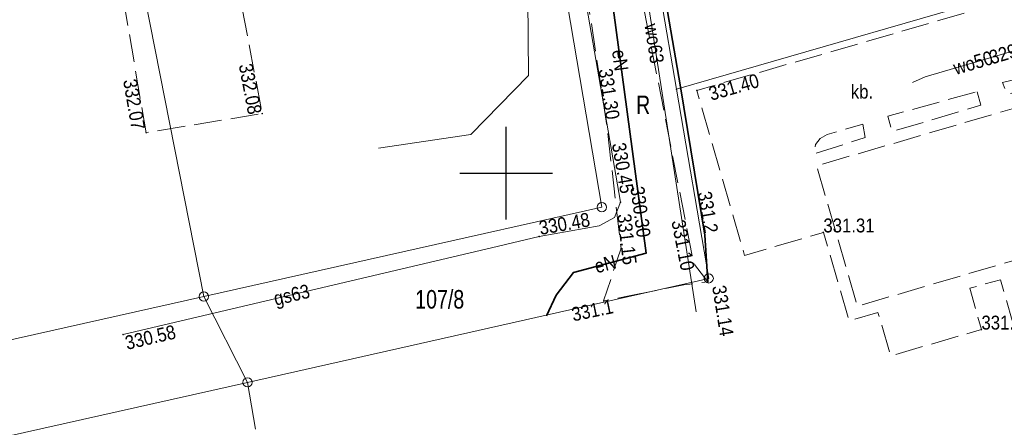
# Model space of a CAD drawing. Header units: metres. Extents: x 7423100 to 7431699, y 5527887 to 5533362.
# Tile 85 of 114: x 7428324 to 7428377, y 5529836 to 5529858. Entities that reach past the tile are written whole.
import ezdxf
from ezdxf.enums import TextEntityAlignment as Align

# ---------------------------------------------------------------- set-up
doc = ezdxf.new("R2010")
doc.units = ezdxf.units.M
doc.header["$MEASUREMENT"] = 0
doc.linetypes.add('1.5_0.5', pattern=[2, 1.5, -0.5])
doc.linetypes.add('219-500', pattern=[0])
doc.layers.get('0').update_dxf_attribs({"color": 2, "linetype": 'CONTINUOUS', "lineweight": 5})
for name, color, linetype in [('202-punkt graniczny', 7, 'CONTINUOUS'), ('203-punkt graniczny', 7, 'CONTINUOUS'), ('210-oznaczenie konturu użytku gruntowego', 7, 'CONTINUOUS'), ('211-numer działki ewidencyjnej', 7, 'CONTINUOUS'), ('217-kontur klasyfikacyjny', 7, 'CONTINUOUS'), ('218-kontur użytku gruntowego', 7, 'CONTINUOUS'), ('219-działka ewidencyjna', 7, 'CONTINUOUS'), ('jezdnia', 7, 'CONTINUOUS'), ('obszar utwardzony', 7, 'CONTINUOUS'), ('obszar utwardzony-Atr17', 7, 'CONTINUOUS'), ('obudowa ochronna przewodu', 7, 'CONTINUOUS'), ('ogrodzenie trwałe', 7, 'CONTINUOUS'), ('pikieta naturalna', 7, 'CONTINUOUS'), ('pikieta naturalna-Atr2', 7, 'CONTINUOUS'), ('pikieta sztuczna', 7, 'CONTINUOUS'), ('pikieta sztuczna-Atr2', 7, 'CONTINUOUS'), ('przewód elektroenergetyczny podziemny', 7, 'CONTINUOUS'), ('przewód elektroenergetyczny podziemny-Atr1', 7, 'CONTINUOUS'), ('przewód gazowy', 7, 'CONTINUOUS'), ('przewód gazowy-Atr1', 7, 'CONTINUOUS'), ('przewód wodociągowy', 7, 'CONTINUOUS'), ('przewód wodociągowy-Atr1', 7, 'CONTINUOUS'), ('rzedna', 7, 'CONTINUOUS'), ('rzedna-Atr2', 7, 'CONTINUOUS'), ('Wstawianie ramki sekcyjnej z opisem', 7, 'CONTINUOUS')]:
    doc.layers.add(name, color=color, linetype=linetype)
doc.styles.get("Standard").update_dxf_attribs({"font": 'Working1250.shx', "width": 0.75})
doc.linetypes.add('902-500', pattern='A,3.75,0,[1,ksztalty.shx,S=0.5,R=0,X=0,Y=0],3.75', length=7.5)

# ---------------------------------------------------------------- blocks, each defined once
blk = doc.blocks.new('203')
at = {"linetype": 'Continuous', "lineweight": 0}
h = blk.add_hatch(color=0, dxfattribs=at)
edge = h.paths.add_edge_path()
edge.add_arc((0, 0), 0.045, 0, 360)
blk = doc.blocks.new('202')
at = {"color": 0, "linetype": 'Continuous', "lineweight": 0}
blk.add_circle((0, 0), 0.25, dxfattribs=at)
blk = doc.blocks.new('PW01')
at = {"linetype": 'Continuous', "lineweight": 13}
h = blk.add_hatch(color=0, dxfattribs=at)
edge = h.paths.add_edge_path()
edge.add_arc((0, 0), 0.045, 0, 360)
blk = doc.blocks.new('RAMKA500K')
at = {"color": 0}
for p, q in [((350, 97.5), (350, 102.5)), ((347.5, 100), (352.5, 100))]:
    blk.add_line(p, q, dxfattribs=at)

msp = doc.modelspace()

# ---------------------------------------------------------------- linework, layer by layer
at = {"layer": '217-kontur klasyfikacyjny', "color": 92, "linetype": 'Continuous', "lineweight": 18, "flags": 128}
for points in [[(7428359.2, 5529854.52), (7428358.36, 5529859.48)], [(7428360.94, 5529844.32), (7428359.2, 5529854.52)], [(7428336.05, 5529838.71), (7428360.94, 5529844.32)], [(7428336.48, 5529836.18), (7428336.05, 5529838.71)]]:
    msp.add_lwpolyline(points, dxfattribs=at)
at = {"layer": '218-kontur użytku gruntowego', "color": 3, "linetype": 'Continuous', "lineweight": 18, "flags": 128}
for points in [[(7428355.17, 5529848.16), (7428348.58, 5529886.97)], [(7428348.58, 5529886.97), (7428355.17, 5529848.16)], [(7428359.2, 5529854.52), (7428358.36, 5529859.48)], [(7428358.36, 5529859.48), (7428359.2, 5529854.52)], [(7428360.94, 5529844.32), (7428359.2, 5529854.52)], [(7428359.2, 5529854.52), (7428360.94, 5529844.32)], [(7428333.69, 5529843.34), (7428355.17, 5529848.16)], [(7428355.17, 5529848.16), (7428333.69, 5529843.34)], [(7428336.05, 5529838.71), (7428360.94, 5529844.32)], [(7428360.94, 5529844.32), (7428336.05, 5529838.71)], [(7428336.05, 5529838.71), (7428333.69, 5529843.34)], [(7428333.69, 5529843.34), (7428336.05, 5529838.71)], [(7428336.48, 5529836.18), (7428336.05, 5529838.71)], [(7428336.05, 5529838.71), (7428336.48, 5529836.18)]]:
    msp.add_lwpolyline(points, dxfattribs=at)
at = {"layer": '219-działka ewidencyjna', "color": 7, "linetype": '219-500', "lineweight": 18, "flags": 128}
for points in [[(7428348.58, 5529886.97), (7428355.17, 5529848.16)], [(7428326.58, 5529879.36), (7428333.69, 5529843.34)], [(7428359.2, 5529854.52), (7428380.27, 5529860.63)], [(7428358.36, 5529859.48), (7428359.2, 5529854.52)], [(7428360.94, 5529844.32), (7428359.2, 5529854.52)], [(7428333.69, 5529843.34), (7428355.17, 5529848.16)], [(7428336.05, 5529838.71), (7428360.94, 5529844.32)], [(7428310.66, 5529838.18), (7428333.69, 5529843.34)], [(7428311.07, 5529833.11), (7428336.05, 5529838.71)]]:
    msp.add_lwpolyline(points, dxfattribs=at)
at = {"layer": 'jezdnia', "color": 7, "linetype": '1.5_0.5', "lineweight": 18, "flags": 128}
msp.add_lwpolyline([(7428323.86, 5529880.14), (7428325.88, 5529878.6), (7428327.2, 5529871.88), (7428330.58, 5529852.18), (7428336.84, 5529853.21), (7428333.02, 5529873.29), (7428331.12, 5529872.86), (7428329.75, 5529879.92), (7428330.88, 5529882.74), (7428324.34, 5529880.3)], close=True, dxfattribs=at)
at = {"layer": 'obszar utwardzony', "color": 7, "linetype": '1.5_0.5', "lineweight": 18, "flags": 128}
for points in [[(7428373.61, 5529897.74), (7428373.73, 5529898.2), (7428371.59, 5529897.9), (7428369.58, 5529897.36), (7428367.76, 5529896.77), (7428368.11, 5529894.57), (7428368.3, 5529893.79), (7428369.19, 5529888.43), (7428369.28, 5529888.19), (7428369.28, 5529887.94), (7428369.2, 5529887.7), (7428368.91, 5529887.51), (7428366.93, 5529886.94), (7428364.02, 5529886.18), (7428365.05, 5529882), (7428360.99, 5529880.9), (7428361.33, 5529879.34), (7428358.98, 5529878.66), (7428360.27, 5529873.74), (7428362.62, 5529874.33), (7428363.12, 5529872.75), (7428360.68, 5529872.09), (7428361.98, 5529867.19), (7428364.36, 5529867.78), (7428364.81, 5529866.24), (7428369.62, 5529867.44), (7428370.82, 5529863.19), (7428375.73, 5529864.48), (7428376.04, 5529864.52), (7428376.42, 5529864.44), (7428376.72, 5529864.26), (7428377.69, 5529860.52), (7428377.72, 5529860.14), (7428377.65, 5529859.8), (7428377.43, 5529859.4), (7428360.3, 5529854.46), (7428362.87, 5529845.56), (7428367.13, 5529846.8), (7428368.52, 5529842.04), (7428370.07, 5529842.47), (7428370.77, 5529840.14), (7428375.66, 5529841.56), (7428375.03, 5529843.79), (7428376.68, 5529844.24), (7428377.32, 5529842.04), (7428382.18, 5529843.48), (7428381.5, 5529845.81), (7428383.06, 5529846.28), (7428381.71, 5529851.1), (7428385.94, 5529852.3), (7428384.57, 5529857.04), (7428387.5, 5529857.89), (7428388.86, 5529853.1), (7428392.5, 5529854.11), (7428393.93, 5529849.4), (7428395.51, 5529849.85), (7428396.2, 5529847.52), (7428401.03, 5529848.97), (7428400.37, 5529851.3), (7428402.07, 5529851.72), (7428402.72, 5529849.41), (7428407.62, 5529850.83), (7428406.94, 5529853.18), (7428408.57, 5529853.51), (7428407.08, 5529858.43), (7428411.4, 5529859.61), (7428417.06, 5529861.27), (7428409.79, 5529868.79), (7428408.8, 5529868.5), (7428382.29, 5529860.83), (7428382.06, 5529860.97), (7428381.85, 5529861.17), (7428381.69, 5529861.4), (7428381.58, 5529861.69), (7428387.52, 5529863.18), (7428386.54, 5529867), (7428391.36, 5529868.22), (7428390.9, 5529869.78), (7428393.26, 5529870.31), (7428391.99, 5529875.27), (7428389.67, 5529874.64), (7428389.24, 5529876.34), (7428391.6, 5529876.99), (7428390.3, 5529881.91), (7428387.95, 5529881.29), (7428387.54, 5529882.88), (7428382.72, 5529881.68), (7428381.64, 5529885.93), (7428376.32, 5529884.56), (7428376.1, 5529884.54), (7428375.82, 5529884.64), (7428375.62, 5529884.9), (7428375.46, 5529885.5), (7428377, 5529885.9), (7428375.84, 5529890.18), (7428378.68, 5529890.86), (7428378.02, 5529893.36), (7428374.64, 5529892.49), (7428374.17, 5529892.44), (7428373.76, 5529892.63), (7428373.46, 5529893), (7428373.26, 5529893.84), (7428373.17, 5529894.7), (7428373.17, 5529895.5), (7428373.22, 5529896), (7428373.48, 5529896.99)], [(7428356.64, 5529843.37), (7428359.59, 5529843.97), (7428360.89, 5529844.13), (7428360.13, 5529845.11), (7428356.74, 5529862.45), (7428353.06, 5529883.73), (7428353.21, 5529891.27), (7428348.06, 5529889.26), (7428349.64, 5529886.91), (7428352.71, 5529870.5), (7428355.43, 5529852.67), (7428356.21, 5529845.95), (7428355.27, 5529843.1)], [(7428379.25, 5529855.38), (7428379.62, 5529855.16), (7428379.87, 5529854.92), (7428377.06, 5529854.26), (7428376.79, 5529854.88), (7428378.7, 5529855.36)], [(7428380.11, 5529854.28), (7428382.3, 5529846.71), (7428368.96, 5529842.82), (7428366.76, 5529850.39)], [(7428375.42, 5529854.39), (7428375.62, 5529853.66), (7428370.83, 5529852.24), (7428370.6, 5529853.07)], [(7428369.26, 5529852.64), (7428369.38, 5529851.92), (7428366.63, 5529851.04), (7428366.71, 5529851.54), (7428366.96, 5529851.87), (7428367.33, 5529852.08)]]:
    msp.add_lwpolyline(points, close=True, dxfattribs=at)
at = {"layer": 'obudowa ochronna przewodu', "color": 1, "linetype": 'Continuous', "lineweight": 35, "flags": 128}
msp.add_lwpolyline([(7428352.18, 5529842.3), (7428352.7, 5529843.42), (7428353.64, 5529844.64), (7428357.56, 5529845.68), (7428354.78, 5529866.43), (7428351.12, 5529886.37), (7428358.33, 5529890.01), (7428358.57, 5529890.91), (7428361.89, 5529901.6)], dxfattribs=at)
at = {"layer": 'ogrodzenie trwałe', "color": 7, "linetype": '902-500', "lineweight": 35, "flags": 128}
msp.add_lwpolyline([(7428361.7, 5529891.13), (7428354.3, 5529888.92), (7428353.82, 5529886.98), (7428356.44, 5529871.86), (7428359.42, 5529854.66), (7428360.73, 5529846.66), (7428360.89, 5529844.13)], dxfattribs=at)
at = {"layer": 'przewód elektroenergetyczny podziemny', "color": 1, "linetype": 'Continuous', "lineweight": 18, "flags": 128}
msp.add_lwpolyline([(7428352.18, 5529842.3), (7428352.7, 5529843.42), (7428353.64, 5529844.64), (7428357.56, 5529845.68), (7428354.78, 5529866.43), (7428351.12, 5529886.37), (7428358.33, 5529890.01), (7428358.57, 5529890.91), (7428361.89, 5529901.6)], dxfattribs=at)
at = {"layer": 'przewód gazowy', "color": 52, "linetype": 'Continuous', "lineweight": 18, "flags": 128}
msp.add_lwpolyline([(7428329.33, 5529841.29), (7428349.6, 5529846.06), (7428351.79, 5529846.58), (7428355.02, 5529847.15), (7428355.86, 5529847.6), (7428356.18, 5529848.43), (7428353.85, 5529861.87), (7428352.51, 5529871.15), (7428351.32, 5529877.77), (7428351.16, 5529878.64), (7428350.96, 5529879.73), (7428349.94, 5529885.31), (7428350.65, 5529886.05), (7428351.56, 5529886.53), (7428352.47, 5529886.87), (7428356.88, 5529888.51), (7428367.33, 5529892.91), (7428370.3, 5529892.16), (7428371.82, 5529892.52), (7428373.48, 5529893.03), (7428380.2, 5529895.16), (7428381.95, 5529893.86), (7428383.44, 5529892.87), (7428383.87, 5529893.01)], dxfattribs=at)
at = {"layer": 'przewód wodociągowy', "color": 5, "linetype": 'Continuous', "lineweight": 18, "flags": 128}
for points in [[(7428354.18, 5529881.64), (7428360.26, 5529842.51)], [(7428346.9, 5529880.04), (7428349.32, 5529870.92), (7428351.14, 5529863.53), (7428351.21, 5529855.26), (7428348.1, 5529852.08), (7428343.12, 5529851.34)], [(7428371.94, 5529854.88), (7428372.62, 5529855.2), (7428379.07, 5529857.09), (7428397.4, 5529862.6), (7428398.52, 5529862.94)]]:
    msp.add_lwpolyline(points, dxfattribs=at)

# ---------------------------------------------------------------- block references
at = {"layer": '202-punkt graniczny', "color": 7, "linetype": 'Continuous', "lineweight": 18}
for p in [(7428355.17, 5529848.16), (7428360.94, 5529844.32), (7428333.69, 5529843.34), (7428336.05, 5529838.71)]:
    msp.add_blockref('202', p, dxfattribs=at)
at = {"layer": '203-punkt graniczny', "color": 7, "linetype": 'Continuous', "lineweight": 18}
msp.add_blockref('203', (7428359.2, 5529854.52), dxfattribs=at)
at = {"layer": 'pikieta naturalna', "color": 7, "linetype": 'Continuous', "lineweight": 13}
for p in [(7428360.73, 5529846.66), (7428355.27, 5529843.1)]:
    msp.add_blockref('PW01', p, dxfattribs=at)
at = {"layer": 'pikieta sztuczna', "color": 7, "linetype": 'Continuous', "lineweight": 13}
for p in [(7428360.3, 5529854.46), (7428336.84, 5529853.21), (7428355.43, 5529852.67), (7428330.58, 5529852.18), (7428367.13, 5529846.8), (7428356.21, 5529845.95), (7428360.13, 5529845.11), (7428360.89, 5529844.13), (7428375.66, 5529841.56)]:
    msp.add_blockref('PW01', p, dxfattribs=at)
at = {"layer": 'rzedna', "color": 52, "linetype": 'Continuous', "lineweight": 18}
for p in [(7428356.18, 5529848.43), (7428351.79, 5529846.58), (7428329.33, 5529841.29)]:
    msp.add_blockref('PW01', p, dxfattribs=at)
at = {"layer": 'rzedna', "color": 1, "linetype": 'Continuous', "lineweight": 18}
msp.add_blockref('PW01', (7428357.56, 5529845.68), dxfattribs=at)
at = {"layer": 'Wstawianie ramki sekcyjnej z opisem', "color": 7, "linetype": 'Continuous', "lineweight": 13}
msp.add_blockref('RAMKA500K', (7428000, 5529750), dxfattribs=at)

# ---------------------------------------------------------------- texts
at = {"layer": '210-oznaczenie konturu użytku gruntowego', "color": 3, "linetype": 'Continuous', "lineweight": 18, "width": 0.79}
msp.add_text('R', height=1, dxfattribs=at).set_placement((7428357.02, 5529853.18))
at = {"layer": '211-numer działki ewidencyjnej', "color": 7, "linetype": 'Continuous', "lineweight": 18, "width": 0.79}
msp.add_text('107/8', height=1, dxfattribs=at).set_placement((7428345.1, 5529843.69), align=Align.TOP_LEFT)
at = {"layer": 'obszar utwardzony-Atr17', "color": 7, "width": 0.9}
msp.add_text('kb.', height=0.75, dxfattribs=at).set_placement((7428368.61, 5529854.02))
at = {"layer": 'pikieta naturalna-Atr2', "color": 7, "width": 0.9}
msp.add_text('331.2', height=0.75, rotation=279.724, dxfattribs=at).set_placement((7428360.34, 5529848.94))
msp.add_text('331.1', height=0.75, rotation=11.675, dxfattribs=at).set_placement((7428353.48, 5529842.73), align=Align.TOP_LEFT)
at = {"layer": 'pikieta sztuczna-Atr2', "color": 7, "width": 0.9}
for s, rotation, p in [('332.08', 280.771, (7428336.31, 5529855.97)), ('332.07', 279.735, (7428330.07, 5529855.13)), ('331.40', 16.087, (7428360.87, 5529854.62)), ('331.10', 281.062, (7428359.66, 5529847.54)), ('331.14', 279.14, (7428361.86, 5529844))]:
    msp.add_text(s, height=0.75, rotation=rotation, dxfattribs=at).set_placement(p, align=Align.TOP_LEFT)
for s, rotation, p in [('331.30', 278.673, (7428354.99, 5529855.58)), ('331.15', 276.621, (7428356, 5529847.76))]:
    msp.add_text(s, height=0.75, rotation=rotation, dxfattribs=at).set_placement(p)
for s, p in [('331.31', (7428367.13, 5529846.8)), ('331.29', (7428375.66, 5529841.56))]:
    msp.add_text(s, height=0.75, dxfattribs=at).set_placement(p)
at = {"layer": 'przewód elektroenergetyczny podziemny-Atr1', "color": 1, "width": 0.9}
for rotation, p in [(277.631, (7428356.09, 5529856.66)), (14.859, (7428354.8, 5529844.95))]:
    msp.add_text('eN', height=0.75, rotation=rotation, dxfattribs=at).set_placement(p, align=Align.MIDDLE_LEFT)
at = {"layer": 'przewód gazowy-Atr1', "color": 40, "width": 0.9}
msp.add_text('gs63', height=0.75, rotation=13.242, dxfattribs=at).set_placement((7428337.48, 5529843.21), align=Align.MIDDLE_LEFT)
at = {"layer": 'przewód wodociągowy-Atr1', "color": 5, "width": 0.9}
for s, rotation, p in [('wo63', -81.168, (7428357.84, 5529858.06)), ('wo50', 16.332, (7428374.17, 5529855.65))]:
    msp.add_text(s, height=0.75, rotation=rotation, dxfattribs=at).set_placement(p, align=Align.MIDDLE_LEFT)
at = {"layer": 'rzedna-Atr2', "color": 5, "width": 0.9}
msp.add_text('329.83', height=0.75, rotation=16.332, dxfattribs=at).set_placement((7428376.11, 5529856.22), align=Align.MIDDLE_LEFT)
at = {"layer": 'rzedna-Atr2', "color": 40, "width": 0.9}
for s, rotation, p in [('330.45', 279.835, (7428355.71, 5529851.57)), ('330.48', 10.008, (7428351.86, 5529846.66)), ('330.58', 13.242, (7428329.55, 5529840.46))]:
    msp.add_text(s, height=0.75, rotation=rotation, dxfattribs=at).set_placement(p)
at = {"layer": 'rzedna-Atr2', "color": 1, "width": 0.9}
msp.add_text('330.30', height=0.75, rotation=277.631, dxfattribs=at).set_placement((7428357.08, 5529849.28), align=Align.MIDDLE_LEFT)

doc.saveas('drawing.dxf')
